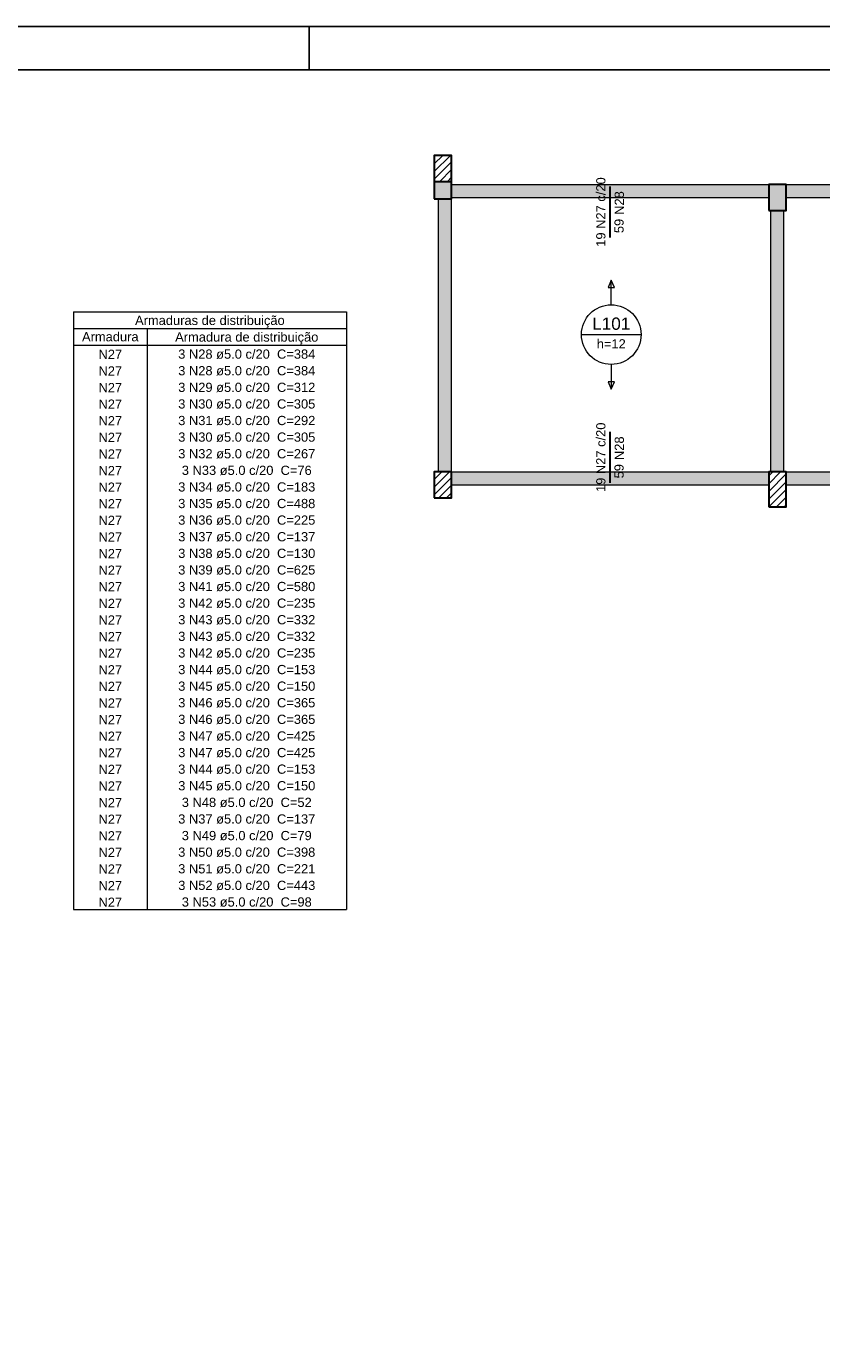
# Model space of a CAD drawing. Header units: millimetres. Extents: x 0 to 84.1, y 0 to 59.4.
# Tile 5 of 7: x 27.6 to 45.9, y 29.1 to 59.4. Entities that reach past the tile are written whole.
import ezdxf

# ---------------------------------------------------------------- set-up
doc = ezdxf.new("R2010")
doc.units = ezdxf.units.MM
doc.header["$MEASUREMENT"] = 0
doc.linetypes.add('NULL', pattern=[0])
for name, color, linetype, lineweight in [('Descrição da armadura', 7, 'Continuous', 0), ('DT-Armadura negativa', 4, 'Continuous', 30), ('DT-Hachura pilar em laje', 252, 'Continuous', 5), ('DT-Hachura viga em laje', 254, 'Continuous', 5), ('DT-Relação do aço', 9, 'Continuous', 5), ('DT-Textos', 7, 'Continuous', 5), ('FO-Hachura pilar que morre', 106, 'Continuous', 5), ('FO-Hachura pilar que passa', 19, 'Continuous', 5), ('FO-Pilares', 4, 'Continuous', 30), ('FO-Vigas', 1, 'Continuous', 20), ('Textos armaduras', 7, 'Continuous', 0)]:
    doc.layers.add(name, color=color, linetype=linetype, lineweight=lineweight)
doc.layers.add('SEDUC_MARF', color=1, linetype='Continuous')
doc.layers.add('SEDUC_MARGG', color=7, linetype='Continuous')
doc.styles.add('Arial', font='txt')

msp = doc.modelspace()

# ---------------------------------------------------------------- hatches: boundary and pattern name
at = {"layer": 'DT-Hachura pilar em laje', "linetype": 'Continuous'}
msp.add_hatch(color=252, dxfattribs=at).paths.add_polyline_path([(44.656, 55.172), (44.856, 55.172), (45.056, 55.172), (45.056, 55.472), (45.056, 55.772), (44.856, 55.772), (44.656, 55.772), (44.656, 55.472)])
h = msp.add_hatch(dxfattribs=at)
h.set_pattern_fill('ANSI31', color=252, style=0)
h.paths.add_polyline_path([(36.974, 48.571), (37.174, 48.571), (37.374, 48.571), (37.374, 48.871), (37.374, 49.171), (37.174, 49.171), (36.974, 49.171), (36.974, 48.871)])
h = msp.add_hatch(dxfattribs=at)
h.set_pattern_fill('ANSI31', color=252, style=0)
h.paths.add_polyline_path([(44.656, 48.371), (44.856, 48.371), (45.056, 48.371), (45.056, 48.771), (45.056, 49.171), (44.856, 49.171), (44.656, 49.171), (44.656, 48.771)])
at = {"layer": 'DT-Hachura viga em laje', "linetype": 'Continuous'}
for points in [[(44.656, 55.772), (44.656, 55.772), (37.374, 55.772), (37.374, 55.472), (44.656, 55.472), (44.656, 55.772)], [(50.865, 55.772), (50.865, 55.772), (45.056, 55.772), (45.056, 55.472), (50.865, 55.472), (50.865, 55.772)], [(37.374, 55.438), (37.374, 55.438), (37.074, 55.438), (37.074, 49.171), (37.374, 49.171), (37.374, 55.438)], [(45.006, 55.172), (45.006, 55.172), (44.706, 55.172), (44.706, 49.171), (45.006, 49.171), (45.006, 55.172)], [(44.656, 49.17), (44.656, 49.17), (37.374, 49.17), (37.374, 48.87), (44.656, 48.87), (44.656, 49.17)], [(50.765, 49.17), (50.765, 49.17), (45.056, 49.17), (45.056, 48.87), (50.765, 48.87), (50.765, 49.17)]]:
    msp.add_hatch(color=254, dxfattribs=at).paths.add_polyline_path(points)
at = {"layer": 'FO-Hachura pilar que morre', "linetype": 'Continuous'}
h = msp.add_hatch(color=106, dxfattribs=at)
h.paths.add_polyline_path([(36.974, 55.438), (37.174, 55.438), (37.374, 55.438), (37.374, 55.938), (37.374, 56.438), (37.174, 56.438), (36.974, 56.438), (36.974, 55.938)])
h.paths.add_polyline_path([(36.974, 55.838), (37.174, 55.838), (37.374, 55.838), (37.374, 56.138), (37.374, 56.438), (37.174, 56.438), (36.974, 56.438), (36.974, 56.138)], flags=0)
at = {"layer": 'FO-Hachura pilar que passa', "linetype": 'Continuous'}
h = msp.add_hatch(dxfattribs=at)
h.set_pattern_fill('ANSI31', color=19, style=0)
h.paths.add_polyline_path([(36.974, 55.838), (37.174, 55.838), (37.374, 55.838), (37.374, 56.138), (37.374, 56.438), (37.174, 56.438), (36.974, 56.438), (36.974, 56.138)])

# ---------------------------------------------------------------- linework, layer by layer
at = {"layer": 'DT-Armadura negativa'}
for points in [[(41.015, 54.552), (41.015, 55.722)], [(41.015, 48.92), (41.015, 50.09)]]:
    msp.add_lwpolyline(points, dxfattribs=at)
at = {"layer": 'DT-Relação do aço'}
for p, q in [((28.687, 52.844), (34.956, 52.844)), ((28.687, 52.844), (28.687, 39.119)), ((34.956, 52.844), (34.956, 39.119)), ((28.687, 52.462), (34.956, 52.462)), ((30.381, 52.462), (30.381, 39.119)), ((28.687, 52.081), (34.956, 52.081)), ((28.687, 39.119), (34.956, 39.119))]:
    msp.add_line(p, q, dxfattribs=at)
at = {"layer": 'DT-Textos'}
for p, q in [((41.04, 53.572), (40.97, 53.402)), ((40.97, 53.402), (41.111, 53.402)), ((41.111, 53.402), (41.04, 53.572)), ((40.355, 52.322), (41.726, 52.322)), ((41.111, 51.241), (40.97, 51.241)), ((40.97, 51.241), (41.04, 51.072)), ((41.04, 51.072), (41.111, 51.241))]:
    msp.add_line(p, q, dxfattribs=at)
for points in [[(41.04, 53.007), (41.04, 53.572)], [(41.04, 51.636), (41.04, 51.072)]]:
    msp.add_lwpolyline(points, dxfattribs=at)
msp.add_circle((41.04, 52.322), 0.685, dxfattribs=at)
at = {"layer": 'FO-Pilares'}
msp.add_line((36.974, 55.838), (37.374, 55.838), dxfattribs=at)
for points in [[(36.974, 55.438), (37.174, 55.438), (37.374, 55.438), (37.374, 55.938), (37.374, 56.438), (37.174, 56.438), (36.974, 56.438), (36.974, 55.938), (36.974, 55.438)], [(44.656, 55.172), (44.856, 55.172), (45.056, 55.172), (45.056, 55.472), (45.056, 55.772), (44.856, 55.772), (44.656, 55.772), (44.656, 55.472), (44.656, 55.172)], [(36.974, 48.571), (37.174, 48.571), (37.374, 48.571), (37.374, 48.871), (37.374, 49.171), (37.174, 49.171), (36.974, 49.171), (36.974, 48.871), (36.974, 48.571)], [(44.656, 48.371), (44.856, 48.371), (45.056, 48.371), (45.056, 48.771), (45.056, 49.171), (44.856, 49.171), (44.656, 49.171), (44.656, 48.771), (44.656, 48.371)]]:
    msp.add_lwpolyline(points, close=True, dxfattribs=at)
at = {"layer": 'FO-Vigas'}
for p, q in [((37.374, 55.772), (44.656, 55.772)), ((45.056, 55.772), (50.865, 55.772)), ((37.074, 49.171), (37.074, 55.438)), ((37.374, 55.472), (44.656, 55.472)), ((37.374, 49.171), (37.374, 55.438)), ((45.056, 55.472), (50.865, 55.472)), ((44.706, 49.171), (44.706, 55.172)), ((45.006, 49.171), (45.006, 55.172)), ((37.374, 49.17), (44.656, 49.17)), ((45.056, 49.17), (50.765, 49.17)), ((37.374, 48.87), (44.656, 48.87)), ((45.056, 48.87), (50.765, 48.87))]:
    msp.add_line(p, q, dxfattribs=at)
at = {"layer": 'SEDUC_MARF'}
msp.add_line((34.1, 59.4), (34.1, 58.4), dxfattribs=at)
msp.add_lwpolyline([(84.1, 59.4), (0, 59.4), (0, 0), (84.1, 0)], close=True, dxfattribs=at)
at = {"layer": 'SEDUC_MARGG'}
msp.add_lwpolyline([(2.5, 1), (83.1, 1), (83.1, 58.4), (2.5, 58.4)], close=True, dxfattribs=at)

# ---------------------------------------------------------------- texts
at = {"layer": 'Descrição da armadura', "linetype": 'NULL', "char_height": 0.2118, "rotation": 90.0002, "line_spacing_factor": 0.9, "style": 'Arial'}
for s, insert, width, attachment_point in [('19 N27 c/20', (40.909, 55.137), 3.1277, 8), ('N28', (41.333, 55.616), 1.06399, 9), ('19 N27 c/20', (40.909, 49.505), 3.1277, 8), ('N28', (41.333, 49.984), 1.06399, 9)]:
    msp.add_mtext(s, dxfattribs=dict(at, insert=insert, width=width, attachment_point=attachment_point))
at = {"layer": 'Descrição da armadura', "linetype": 'NULL', "char_height": 0.2118, "attachment_point": 8, "line_spacing_factor": 0.9, "style": 'Arial'}
for s, insert, width in [('N27', (29.534, 51.763), 1.06399), ('3 N28 ø5.0 c/20  C=384', (32.668, 51.763), 6.17439), ('N27', (29.534, 51.382), 1.06399), ('3 N28 ø5.0 c/20  C=384', (32.668, 51.382), 6.17439), ('N27', (29.534, 51), 1.06399), ('3 N29 ø5.0 c/20  C=312', (32.668, 51), 6.17439), ('N27', (29.534, 50.619), 1.06399), ('3 N30 ø5.0 c/20  C=305', (32.668, 50.619), 6.17439), ('N27', (29.534, 50.238), 1.06399), ('3 N31 ø5.0 c/20  C=292', (32.668, 50.238), 6.17439), ('N27', (29.534, 49.857), 1.06399), ('3 N30 ø5.0 c/20  C=305', (32.668, 49.857), 6.17439), ('N27', (29.534, 49.475), 1.06399), ('3 N32 ø5.0 c/20  C=267', (32.668, 49.475), 6.17439), ('3 N33 ø5.0 c/20  C=76', (32.668, 49.094), 5.85183), ('N27', (29.534, 49.094), 1.06399), ('N27', (29.534, 48.713), 1.06399), ('3 N34 ø5.0 c/20  C=183', (32.668, 48.713), 6.17439), ('N27', (29.534, 48.332), 1.06399), ('3 N35 ø5.0 c/20  C=488', (32.668, 48.332), 6.17439), ('N27', (29.534, 47.951), 1.06399), ('3 N36 ø5.0 c/20  C=225', (32.668, 47.951), 6.17439), ('3 N37 ø5.0 c/20  C=137', (32.668, 47.569), 6.17439), ('N27', (29.534, 47.569), 1.06399), ('N27', (29.534, 47.188), 1.06399), ('3 N38 ø5.0 c/20  C=130', (32.668, 47.188), 6.17439), ('N27', (29.534, 46.807), 1.06399), ('3 N39 ø5.0 c/20  C=625', (32.668, 46.807), 6.17439), ('N27', (29.534, 46.426), 1.06399), ('3 N41 ø5.0 c/20  C=580', (32.668, 46.426), 6.17439), ('N27', (29.534, 46.044), 1.06399), ('3 N42 ø5.0 c/20  C=235', (32.668, 46.044), 6.17439), ('N27', (29.534, 45.663), 1.06399), ('3 N43 ø5.0 c/20  C=332', (32.668, 45.663), 6.17439), ('N27', (29.534, 45.282), 1.06399), ('3 N43 ø5.0 c/20  C=332', (32.668, 45.282), 6.17439), ('N27', (29.534, 44.901), 1.06399), ('3 N42 ø5.0 c/20  C=235', (32.668, 44.901), 6.17439), ('N27', (29.534, 44.519), 1.06399), ('3 N44 ø5.0 c/20  C=153', (32.668, 44.519), 6.17439), ('N27', (29.534, 44.138), 1.06399), ('3 N45 ø5.0 c/20  C=150', (32.668, 44.138), 6.17439), ('N27', (29.534, 43.757), 1.06399), ('3 N46 ø5.0 c/20  C=365', (32.668, 43.757), 6.17439), ('N27', (29.534, 43.376), 1.06399), ('3 N46 ø5.0 c/20  C=365', (32.668, 43.376), 6.17439), ('N27', (29.534, 42.994), 1.06399), ('3 N47 ø5.0 c/20  C=425', (32.668, 42.994), 6.17439), ('N27', (29.534, 42.613), 1.06399), ('3 N47 ø5.0 c/20  C=425', (32.668, 42.613), 6.17439), ('N27', (29.534, 42.232), 1.06399), ('3 N44 ø5.0 c/20  C=153', (32.668, 42.232), 6.17439), ('N27', (29.534, 41.851), 1.06399), ('3 N45 ø5.0 c/20  C=150', (32.668, 41.851), 6.17439), ('N27', (29.534, 41.469), 1.06399), ('3 N48 ø5.0 c/20  C=52', (32.668, 41.469), 5.85183), ('N27', (29.534, 41.088), 1.06399), ('3 N37 ø5.0 c/20  C=137', (32.668, 41.088), 6.17439), ('N27', (29.534, 40.707), 1.06399), ('3 N49 ø5.0 c/20  C=79', (32.668, 40.707), 5.85183), ('N27', (29.534, 40.326), 1.06399), ('3 N50 ø5.0 c/20  C=398', (32.668, 40.326), 6.17439), ('N27', (29.534, 39.944), 1.06399), ('3 N51 ø5.0 c/20  C=221', (32.668, 39.944), 6.17439), ('N27', (29.534, 39.563), 1.06399), ('3 N52 ø5.0 c/20  C=443', (32.668, 39.563), 6.17439), ('N27', (29.534, 39.182), 1.06399), ('3 N53 ø5.0 c/20  C=98', (32.668, 39.182), 5.85183)]:
    msp.add_mtext(s, dxfattribs=dict(at, insert=insert, width=width))
at = {"layer": 'DT-Textos', "linetype": 'NULL', "attachment_point": 8, "line_spacing_factor": 0.798, "style": 'Arial'}
for s, insert, char_height, width in [('L101', (41.04, 52.428), 0.2824, 1.7352), ('h=12', (41.04, 52.004), 0.2118, 1.30642)]:
    msp.add_mtext(s, dxfattribs=dict(at, insert=insert, char_height=char_height, width=width))
at = {"layer": 'Textos armaduras', "linetype": 'NULL', "char_height": 0.2118, "width": 1.04514, "attachment_point": 1, "rotation": 90.0002, "line_spacing_factor": 0.9, "style": 'Arial'}
for insert in [(41.113, 54.652), (41.113, 49.02)]:
    msp.add_mtext('59', dxfattribs=dict(at, insert=insert))
at = {"layer": 'Textos armaduras', "linetype": 'NULL', "char_height": 0.2118, "attachment_point": 8, "line_spacing_factor": 0.798, "style": 'Arial'}
for s, insert, width in [('Armaduras de distribuição', (31.821, 52.478), 6.73769), ('Armadura', (29.534, 52.165), 2.54656), ('Armadura de distribuição', (32.668, 52.096), 6.44769)]:
    msp.add_mtext(s, dxfattribs=dict(at, insert=insert, width=width))

doc.saveas('drawing.dxf')
